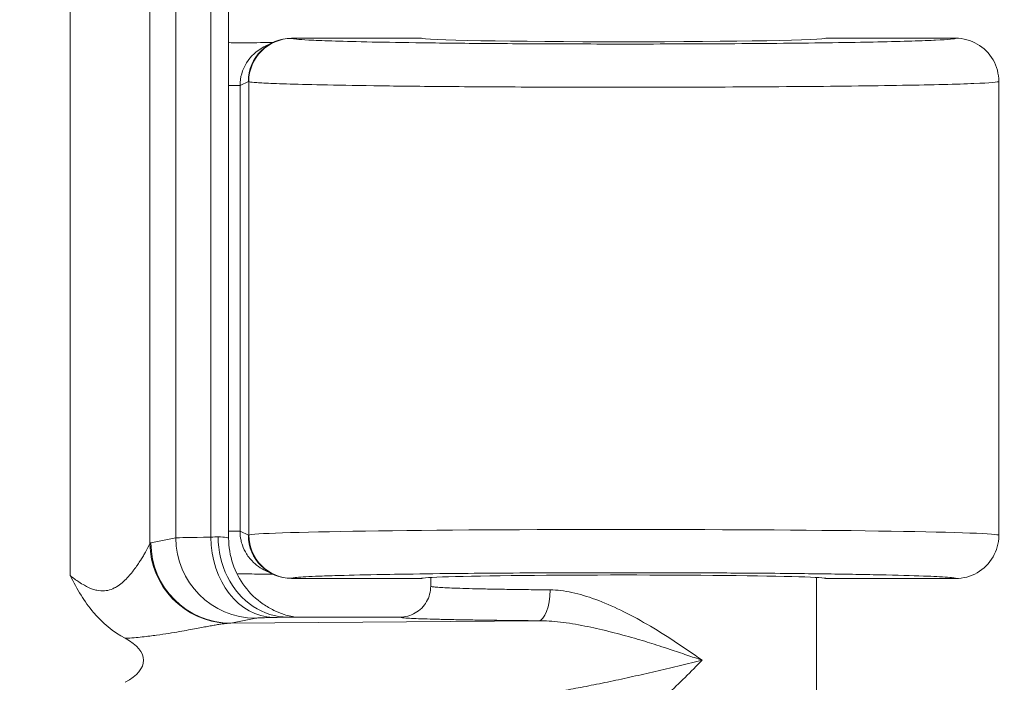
# Model space of a CAD drawing. Header units: inches. Extents: x -374 to 640, y -945 to 1059.
# Tile 187 of 222: x 145.171 to 145.968, y 60.217 to 60.754. Entities that reach past the tile are written whole.
import ezdxf

# ---------------------------------------------------------------- set-up
doc = ezdxf.new("R2010")
doc.units = ezdxf.units.IN
doc.header["$LTSCALE"] = 5
doc.header["$MEASUREMENT"] = 0
for name, color, linetype, lineweight in [('Dimension (ANSI)', 7, 'Continuous', 9), ('Visible (ANSI)', 7, 'Continuous', 18), ('Visible Narrow (ANSI)', 7, 'Continuous', 5)]:
    doc.layers.add(name, color=color, linetype=linetype, lineweight=lineweight)
doc.styles.add('Note Text (ANSI)', font='arial.ttf')
doc.dimstyles.new('.XX', dxfattribs={"dimscale": 5, "dimtxt": 0.095, "dimasz": 0.125, "dimexe": 0.1875, "dimexo": 0.0625, "dimgap": 0.0625, "dimtad": 0, "dimtih": 1, "dimtoh": 1, "dimrnd": 1e-08, "dimzin": 0, "dimdsep": 46, "dimtxsty": 'Note Text (ANSI)', "dimblk": 'Filled-1', "dimcen": 0.09, "dimdle": 0.45, "dimclrd": 256, "dimclre": 256, "dimclrt": 256, "dimadec": 0, "dimazin": 1, "dimtfac": 1.263158, "dimtofl": 0, "dimtmove": 0, "dimatfit": 3, "dimfxl": 1, "dimtolj": 1, "dimtzin": 4, "dimlwd": -1, "dimlwe": -1, "dimarcsym": 0})

# ---------------------------------------------------------------- blocks, each defined once
blk = doc.blocks.new('Filled-1')
at = {"color": 0}
for p, q in [((0, 0), (-1, 0.25)), ((-1, 0.25), (-1, -0.25)), ((-1, 0), (0, 0)), ((-1, -0.25), (0, 0))]:
    blk.add_line(p, q, dxfattribs=at)
at = {"color": 0, "flags": 128}
blk.add_lwpolyline([(-1, -0.25), (0, 0), (-1, 0.25), (-1, -0.25)], dxfattribs=at)
at = {"color": 0}
blk.add_solid([(-1, -0.25), (0, 0), (-1, 0.25), (-1, -0.25)], dxfattribs=at)
blk = doc.blocks.new('*D41')
at = {"layer": 'Defpoints', "color": 0, "transparency": 16777216}
for p in [(123.61238, 70.13498), (123.61238, 44.40517), (150.10738, 44.40517)]:
    blk.add_point(p, dxfattribs=at)
at = {"layer": 'Dimension (ANSI)', "transparency": 16777216}
for p, q in [((123.92488, 70.13498), (151.04488, 70.13498)), ((150.10738, 69.50998), (150.10738, 57.82526)), ((150.10738, 45.03017), (150.10738, 56.71489)), ((123.92488, 44.40517), (151.04488, 44.40517))]:
    blk.add_line(p, q, dxfattribs=at)
at = {"layer": 'Dimension (ANSI)', "transparency": 16777216, "xscale": 0.625, "yscale": 0.625, "zscale": 0.625}
for p, rotation in [((150.10738, 70.13498), 90), ((150.10738, 44.40517), 270)]:
    blk.add_blockref('Filled-1', p, dxfattribs=dict(at, rotation=rotation))
at = {"layer": 'Dimension (ANSI)', "transparency": 16777216, "insert": (149.30189, 57.51276), "char_height": 0.475, "attachment_point": 1, "style": 'Note Text (ANSI)'}
blk.add_mtext('\\A1;25.73', dxfattribs=at)

msp = doc.modelspace()

# ---------------------------------------------------------------- linework, layer by layer
at = {"layer": 'Visible (ANSI)'}
for p, q in [((145.34, 60.33396), (145.34, 61.20618)), ((145.37534, 60.73513), (145.36864, 60.73179)), ((145.49613, 60.73882), (145.39097, 60.73882)), ((145.92863, 60.73882), (145.82363, 60.73882)), ((145.96363, 60.70382), (145.96363, 60.33633)), ((145.51047, 60.69973), (145.51047, 60.69973)), ((145.28279, 60.30362), (145.28279, 60.30366)), ((145.36864, 60.30836), (145.37534, 60.30501)), ((145.37657, 60.30477), (145.37655, 60.30477)), ((145.28488, 60.29936), (145.28488, 60.29939)), ((145.39097, 60.30132), (145.49613, 60.30132)), ((145.50363, 60.30218), (145.50363, 60.29508)), ((145.81613, 60.30218), (145.81613, 59.7701)), ((145.82363, 60.30132), (145.92863, 60.30132)), ((145.38801, 60.27007), (145.47864, 60.27007)), ((145.28279, 60.25555), (145.28279, 60.25555)), ((145.28488, 60.25586), (145.28488, 60.25586))]:
    msp.add_line(p, q, dxfattribs=at)
for centre, major_axis, ratio, start_param, end_param in [((145.39097, 60.70382), (0, 0.03501), 0.999239, 0, 1.570796), ((145.65988, 60.73882), (0.16375, 0), 0.017455, 3.141593, 6.283185), ((145.38429, 60.70048), (0.03136, 0.01568), 0.998152, 1.570585, 1.570604), ((145.39097, 60.33633), (0, -0.03501), 0.999239, 4.712389, 6.283185), ((145.65988, 60.33633), (-0.30375, 0), 0.015442, 3.141593, 3.141806), ((145.65988, 60.30132), (0.16375, 0), 0.017455, 0, 3.141593), ((145.34477, 60.27009), (-0.03446, 0.00688), 0.996044, 0.093407, 0.093443), ((145.20091, 60.23507), (-0.07023, 0), 0.412637, 2.479763, 3.80379)]:
    msp.add_ellipse(centre, major_axis=major_axis, ratio=ratio, start_param=start_param, end_param=end_param, dxfattribs=at)
for points, knots in [([(145.34, 60.73537), (145.34016, 60.73535), (145.34032, 60.73533), (145.34258, 60.73507), (145.34467, 60.73501), (145.34673, 60.73511)], [-0.01767944, -0.01767944, -0.01767944, -0.01767944, -0.01644963, -0.01644963, -0.00018841, -0.00018841, -0.00018841, -0.00018841]), ([(145.34673, 60.73511), (145.34984, 60.73514), (145.35405, 60.73513), (145.35837, 60.73516), (145.35893, 60.73516), (145.3595, 60.73517), (145.36008, 60.73517), (145.36385, 60.73521), (145.36767, 60.73525), (145.37142, 60.73531), (145.37256, 60.73532), (145.37369, 60.73534), (145.37483, 60.73536), (145.37516, 60.73536), (145.37549, 60.73537), (145.37582, 60.73537)], [0, 0, 0, 0, 0.3333333, 0.3333333, 0.3333333, 0.3771838, 0.3771838, 0.3771838, 0.6666667, 0.6666667, 0.6666667, 0.7549438, 0.7549438, 0.7549438, 0.7808767, 0.7808767, 0.7808767, 0.7808767]), ([(145.92863, 60.73882), (145.93474, 60.73882), (145.94084, 60.73719), (145.94613, 60.73413), (145.95142, 60.73108), (145.95589, 60.72661), (145.95894, 60.72132), (145.96199, 60.71603), (145.96363, 60.70993), (145.96363, 60.70382)], [0, 0, 0, 0, 0.333333, 0.333333, 0.333333, 0.666667, 0.666667, 0.666667, 1, 1, 1, 1]), ([(145.33151, 60.33508), (145.33151, 60.32381), (145.3341, 60.31252), (145.33904, 60.30266), (145.34397, 60.2928), (145.35132, 60.28438), (145.35984, 60.27874), (145.36835, 60.2731), (145.37797, 60.27008), (145.38801, 60.27007)], [0, 0, 0, 0, 0.333333, 0.333333, 0.333333, 0.666667, 0.666667, 0.666667, 1, 1, 1, 1]), ([(145.92863, 60.30132), (145.93474, 60.30132), (145.94084, 60.30296), (145.94613, 60.30601), (145.95142, 60.30907), (145.95589, 60.31354), (145.95894, 60.31883), (145.96191, 60.32398), (145.96354, 60.3299), (145.96363, 60.33584)], [0, 0, 0, 0, 0.3333333, 0.3333333, 0.3333333, 0.6666667, 0.6666667, 0.6666667, 0.991172, 0.991172, 0.991172, 0.991172]), ([(145.34, 60.33396), (145.34, 60.32694), (145.34117, 60.31984), (145.34562, 60.30665), (145.34892, 60.3004), (145.35721, 60.28938), (145.36231, 60.28449), (145.3707, 60.27868), (145.3736, 60.27698), (145.37934, 60.27421), (145.3822, 60.27307), (145.38685, 60.27158), (145.38873, 60.27108), (145.39124, 60.27052), (145.39205, 60.27036), (145.39307, 60.27017), (145.39337, 60.27012), (145.39365, 60.27007)], [0, 0, 0, 0, 0.0535048, 0.0535048, 0.1061059, 0.1061059, 0.1586925, 0.1586925, 0.1843422, 0.1843422, 0.2080531, 0.2080531, 0.2242151, 0.2242151, 0.2327127, 0.2327127, 0.2365607, 0.2365607, 0.2365607, 0.2365607]), ([(145.25629, 60.25289), (145.24637, 60.25814), (145.23771, 60.26528), (145.23047, 60.2739), (145.22323, 60.28252), (145.21741, 60.29262), (145.21158, 60.30367)], [0, 0, 0, 0, 0.5, 0.5, 0.5, 1, 1, 1, 1]), ([(145.37582, 60.30478), (145.37233, 60.30483), (145.36871, 60.30487), (145.35978, 60.30498), (145.35363, 60.30504), (145.34676, 60.30504)], [-0.09451441, -0.09451441, -0.09451441, -0.09451441, -0.05454322, -0.05454322, -0.00027944, -0.00027944, -0.00027944, -0.00027944]), ([(145.47864, 60.27007), (145.483, 60.27007), (145.48736, 60.27124), (145.49114, 60.27343), (145.49492, 60.27561), (145.49813, 60.27883), (145.5003, 60.2826), (145.50247, 60.28637), (145.50364, 60.29069), (145.50363, 60.29508)], [0, 0, 0, 0, 0.3333333, 0.3333333, 0.3333333, 0.6666667, 0.6666667, 0.6666667, 1, 1, 1, 1])]:
    msp.add_open_spline(points, degree=3, knots=knots, dxfattribs=at)
for points in [[(145.96363, 60.33633), (145.96363, 60.33617), (145.96363, 60.33601), (145.96363, 60.33584)], [(145.34, 60.33396), (145.34, 60.33396), (145.34, 60.33396), (145.34, 60.33396)]]:
    msp.add_open_spline(points, degree=3, dxfattribs=at)
at = {"layer": 'Visible Narrow (ANSI)'}
for p, q in [((145.21158, 61.23648), (145.21158, 60.30367)), ((145.27633, 61.21048), (145.27632, 60.32967)), ((145.29721, 61.20598), (145.29721, 60.33417)), ((145.32557, 61.20537), (145.32557, 60.33478)), ((145.39129, 60.73865), (145.39097, 60.73882)), ((145.35599, 60.70382), (145.34924, 60.70044)), ((145.35632, 60.70365), (145.35599, 60.70382)), ((145.35632, 60.70365), (145.35632, 60.33649)), ((145.34924, 60.70044), (145.34, 60.70044)), ((145.34924, 60.3397), (145.34924, 60.70044)), ((145.34924, 60.3397), (145.34, 60.3397)), ((145.34924, 60.3397), (145.35599, 60.33633)), ((145.35599, 60.33633), (145.35632, 60.33649)), ((145.27711, 60.33016), (145.29721, 60.33417)), ((145.39097, 60.30132), (145.39129, 60.3015)), ((145.34187, 60.26517), (145.36197, 60.26917)), ((145.34187, 60.26517), (145.59083, 60.26713))]:
    msp.add_line(p, q, dxfattribs=at)
for centre, start, end in [((132.61238, 552.0832), 269.3079848, 269.3079849), ((132.61238, 552.0832), 269.3364756, 269.3364757), ((132.61238, 552.0832), 270.0142531, 270.0142532), ((132.61238, -437.54305), 89.30796703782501, 89.30796710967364), ((132.61238, -437.54305), 89.98574681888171, 89.98574689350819), ((132.61238, -437.54305), 90.66352429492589, 90.66352437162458), ((132.61238, -437.54305), 90.69201509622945, 90.69201518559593)]:
    msp.add_arc(centre, 507.11098, start, end, dxfattribs=at)
for centre, major_axis, ratio, start_param, end_param in [((145.39129, 60.70365), (0.01565, 0.03131), 0.999239, 0.46383, 2.034018), ((145.38429, 60.70048), (0.03136, 0.01568), 0.998152, 1.570604, 2.678162), ((145.27508, 60.33617), (0.06489, 0.00003), 0.034614, 5.604088, 5.766847), ((145.65988, 60.33633), (-0.30375, 0), 0.015442, 3.141806, 6.248279), ((145.39132, 60.33649), (0.01565, -0.03131), 0.999239, 4.249146, 5.818752), ((145.34108, 60.32968), (-0.04678, 0.04514), 0.992157, 0.771873, 2.29999), ((145.34187, 60.33016), (0.01272, -0.06374), 0.996044, 4.516222, 6.08549), ((145.42673, 60.33407), (-0.13001, 0), 0.008726, 5.603967, 6.195925), ((145.36197, 60.33417), (0.01272, -0.06374), 0.996044, 4.516222, 6.085496), ((145.37614, 60.33478), (0.0014, -0.06498), 0.777979, 4.695572, 6.255434), ((145.59083, 60.29213), (-0.00018, -0.025), 0.381021, 0.018836, 1.573489)]:
    msp.add_ellipse(centre, major_axis=major_axis, ratio=ratio, start_param=start_param, end_param=end_param, dxfattribs=at)
for points, knots in [([(145.92863, 60.73882), (145.9287, 60.73825), (145.92305, 60.73771), (145.91223, 60.7372), (145.91182, 60.73718), (145.91139, 60.73716), (145.91096, 60.73714), (145.89962, 60.73663), (145.88298, 60.73614), (145.86176, 60.73572), (145.86115, 60.7357), (145.86053, 60.73569), (145.85991, 60.73568), (145.83824, 60.73526), (145.81195, 60.73491), (145.784, 60.73465), (145.78343, 60.73465), (145.78286, 60.73464), (145.7823, 60.73464), (145.75404, 60.73438), (145.72416, 60.73423), (145.69573, 60.73416), (145.69539, 60.73416), (145.69505, 60.73416), (145.69472, 60.73416), (145.66608, 60.73409), (145.63896, 60.73411), (145.6141, 60.73419), (145.58907, 60.73427), (145.56634, 60.7344), (145.54599, 60.73456), (145.52571, 60.73473), (145.50779, 60.73493), (145.49218, 60.73515), (145.49198, 60.73515), (145.49177, 60.73515), (145.49157, 60.73516), (145.47622, 60.73537), (145.46311, 60.7356), (145.45195, 60.73584), (145.45171, 60.73585), (145.45146, 60.73585), (145.45122, 60.73586), (145.44024, 60.73609), (145.43117, 60.73633), (145.42368, 60.73657), (145.42345, 60.73658), (145.42322, 60.73659), (145.423, 60.7366), (145.41567, 60.73684), (145.4099, 60.73707), (145.40539, 60.73731), (145.40521, 60.73731), (145.40503, 60.73732), (145.40486, 60.73733), (145.40048, 60.73756), (145.39734, 60.73779), (145.39517, 60.738), (145.39507, 60.73801), (145.39496, 60.73802), (145.39486, 60.73803), (145.39281, 60.73825), (145.39169, 60.73845), (145.39129, 60.73865)], [0, 0, 0, 0, 0.080247, 0.080247, 0.080247, 0.083333, 0.083333, 0.083333, 0.164316, 0.164316, 0.164316, 0.166667, 0.166667, 0.166667, 0.248345, 0.248345, 0.248345, 0.25, 0.25, 0.25, 0.332356, 0.332356, 0.332356, 0.333333, 0.333333, 0.333333, 0.41637, 0.41637, 0.41637, 0.5, 0.5, 0.5, 0.583333, 0.583333, 0.583333, 0.584425, 0.584425, 0.584425, 0.666667, 0.666667, 0.666667, 0.668458, 0.668458, 0.668458, 0.75, 0.75, 0.75, 0.75249, 0.75249, 0.75249, 0.833333, 0.833333, 0.833333, 0.836522, 0.836522, 0.836522, 0.916667, 0.916667, 0.916667, 0.920562, 0.920562, 0.920562, 1, 1, 1, 1]), ([(145.96363, 60.70382), (145.96363, 60.70324), (145.95673, 60.70267), (145.94344, 60.70214), (145.93014, 60.7016), (145.91053, 60.70111), (145.88558, 60.70068), (145.86063, 60.70025), (145.83014, 60.69989), (145.79781, 60.69964), (145.76548, 60.69938), (145.73134, 60.69923), (145.69888, 60.69917), (145.66642, 60.6991), (145.6357, 60.69912), (145.60756, 60.6992), (145.57942, 60.69927), (145.55386, 60.6994), (145.53097, 60.69957), (145.50807, 60.69974), (145.48784, 60.69994), (145.47022, 60.70015), (145.4526, 60.70037), (145.43757, 60.70061), (145.4248, 60.70085), (145.41203, 60.70109), (145.40152, 60.70134), (145.39288, 60.70158), (145.38424, 60.70183), (145.37748, 60.70207), (145.37223, 60.70231), (145.36698, 60.70255), (145.36325, 60.70278), (145.3607, 60.70301), (145.35814, 60.70323), (145.35678, 60.70345), (145.35632, 60.70365)], [0, 0, 0, 0, 0.0833333, 0.0833333, 0.0833333, 0.1666667, 0.1666667, 0.1666667, 0.25, 0.25, 0.25, 0.3333333, 0.3333333, 0.3333333, 0.4166667, 0.4166667, 0.4166667, 0.5, 0.5, 0.5, 0.5833333, 0.5833333, 0.5833333, 0.6666667, 0.6666667, 0.6666667, 0.75, 0.75, 0.75, 0.8333333, 0.8333333, 0.8333333, 0.9166667, 0.9166667, 0.9166667, 0.9999986, 0.9999986, 0.9999986, 0.9999986]), ([(145.33151, 60.33508), (145.33439, 60.33491), (145.33861, 60.33454), (145.34, 60.33415), (145.34, 60.33396)], [0, 0, 0, 0, 0.5, 0.967162, 0.967162, 0.967162, 0.967162]), ([(145.36864, 60.30836), (145.36659, 60.30939), (145.36455, 60.31066), (145.36259, 60.3122), (145.36223, 60.31248), (145.36187, 60.31278), (145.36152, 60.31308), (145.35956, 60.31475), (145.3577, 60.31672), (145.35604, 60.31898), (145.35553, 60.31968), (145.35503, 60.32041), (145.35456, 60.32117), (145.35323, 60.3233), (145.35207, 60.32566), (145.35118, 60.32824), (145.35073, 60.32953), (145.35034, 60.33088), (145.35004, 60.33227), (145.34952, 60.33464), (145.34924, 60.33713), (145.34924, 60.3397)], [0.3616156, 0.3616156, 0.3616156, 0.3616156, 0.5, 0.5, 0.5, 0.5255692, 0.5255692, 0.5255692, 0.6666667, 0.6666667, 0.6666667, 0.710358, 0.710358, 0.710358, 0.8333333, 0.8333333, 0.8333333, 0.8952045, 0.8952045, 0.8952045, 1, 1, 1, 1]), ([(145.21158, 60.30367), (145.21407, 60.30179), (145.21644, 60.30008), (145.21873, 60.29857), (145.22026, 60.29756), (145.22174, 60.29664), (145.2232, 60.29582), (145.22553, 60.29452), (145.22777, 60.29347), (145.22992, 60.29272), (145.23113, 60.29231), (145.2323, 60.29198), (145.23343, 60.29175), (145.2356, 60.2913), (145.23764, 60.29118), (145.23956, 60.29134), (145.24045, 60.29142), (145.24131, 60.29155), (145.24215, 60.29174), (145.24406, 60.29215), (145.24583, 60.29284), (145.24746, 60.29367), (145.24808, 60.29398), (145.24868, 60.29432), (145.24927, 60.29468), (145.25089, 60.29566), (145.25237, 60.29677), (145.25374, 60.29792), (145.25416, 60.29828), (145.25457, 60.29864), (145.25497, 60.299), (145.25634, 60.30024), (145.25759, 60.30152), (145.25875, 60.30279), (145.25903, 60.3031), (145.2593, 60.3034), (145.25957, 60.30371), (145.26074, 60.30504), (145.26181, 60.30635), (145.2628, 60.30763), (145.26298, 60.30786), (145.26316, 60.30809), (145.26333, 60.30832), (145.26434, 60.30965), (145.26526, 60.31093), (145.26611, 60.31216), (145.26622, 60.31231), (145.26632, 60.31246), (145.26642, 60.31261), (145.26729, 60.31388), (145.26807, 60.31507), (145.26879, 60.31619), (145.26884, 60.31628), (145.26889, 60.31636), (145.26895, 60.31645), (145.2697, 60.31764), (145.27037, 60.31874), (145.27098, 60.31976), (145.27158, 60.32078), (145.27212, 60.3217), (145.2726, 60.32256), (145.27308, 60.32341), (145.27351, 60.32419), (145.27389, 60.32491), (145.27428, 60.32563), (145.27463, 60.32629), (145.27494, 60.32689), (145.27497, 60.32694), (145.275, 60.327), (145.27503, 60.32706), (145.2753, 60.32759), (145.27555, 60.32808), (145.27576, 60.32851), (145.27579, 60.32857), (145.27582, 60.32863), (145.27585, 60.32869), (145.27605, 60.32908), (145.27621, 60.32942), (145.27632, 60.32967)], [0, 0, 0, 0, 0.039963, 0.039963, 0.039963, 0.066667, 0.066667, 0.066667, 0.109433, 0.109433, 0.109433, 0.133333, 0.133333, 0.133333, 0.178801, 0.178801, 0.178801, 0.2, 0.2, 0.2, 0.248293, 0.248293, 0.248293, 0.266667, 0.266667, 0.266667, 0.317677, 0.317677, 0.317677, 0.333333, 0.333333, 0.333333, 0.387053, 0.387053, 0.387053, 0.4, 0.4, 0.4, 0.45646, 0.45646, 0.45646, 0.466667, 0.466667, 0.466667, 0.525885, 0.525885, 0.525885, 0.533333, 0.533333, 0.533333, 0.595304, 0.595304, 0.595304, 0.6, 0.6, 0.6, 0.666667, 0.666667, 0.666667, 0.733333, 0.733333, 0.733333, 0.8, 0.8, 0.8, 0.866667, 0.866667, 0.866667, 0.872983, 0.872983, 0.872983, 0.933333, 0.933333, 0.933333, 0.942385, 0.942385, 0.942385, 1, 1, 1, 1]), ([(145.27633, 60.32967), (145.27646, 60.32981), (145.27673, 60.33005), (145.27698, 60.33013), (145.27712, 60.33016)], [0.004853, 0.004853, 0.004853, 0.004853, 0.5, 1, 1, 1, 1]), ([(145.39129, 60.3015), (145.39164, 60.30167), (145.39252, 60.30184), (145.39392, 60.30201), (145.39698, 60.30238), (145.40246, 60.30274), (145.41048, 60.30308), (145.41493, 60.30327), (145.42012, 60.30346), (145.42604, 60.30364), (145.43561, 60.30394), (145.44709, 60.30422), (145.46008, 60.30447), (145.46916, 60.30465), (145.47899, 60.30481), (145.48948, 60.30496), (145.50325, 60.30516), (145.51813, 60.30533), (145.53385, 60.30548), (145.54733, 60.3056), (145.56142, 60.30571), (145.57592, 60.30579), (145.5912, 60.30588), (145.60694, 60.30594), (145.62288, 60.30598), (145.63968, 60.30602), (145.6567, 60.30603), (145.67364, 60.30602), (145.68802, 60.30601), (145.70234, 60.30597), (145.71641, 60.30592), (145.73465, 60.30585), (145.75248, 60.30575), (145.76952, 60.30562), (145.7811, 60.30553), (145.79231, 60.30542), (145.80307, 60.3053), (145.82028, 60.30511), (145.83631, 60.30489), (145.85065, 60.30464), (145.85848, 60.3045), (145.86579, 60.30436), (145.87255, 60.3042), (145.88601, 60.3039), (145.89728, 60.30356), (145.90591, 60.30322), (145.90955, 60.30307), (145.91274, 60.30293), (145.91548, 60.30278), (145.92261, 60.30241), (145.92654, 60.30204), (145.928, 60.30166), (145.92844, 60.30155), (145.92865, 60.30144), (145.92863, 60.30132)], [0.0000001, 0.0000001, 0.0000001, 0.0000001, 0.0347579, 0.0347579, 0.0347579, 0.1111111, 0.1111111, 0.1111111, 0.153527, 0.153527, 0.153527, 0.2222222, 0.2222222, 0.2222222, 0.2702532, 0.2702532, 0.2702532, 0.3333333, 0.3333333, 0.3333333, 0.3874342, 0.3874342, 0.3874342, 0.4444444, 0.4444444, 0.4444444, 0.5045373, 0.5045373, 0.5045373, 0.5555556, 0.5555556, 0.5555556, 0.6217245, 0.6217245, 0.6217245, 0.6666667, 0.6666667, 0.6666667, 0.7385715, 0.7385715, 0.7385715, 0.7777778, 0.7777778, 0.7777778, 0.8559075, 0.8559075, 0.8559075, 0.8888889, 0.8888889, 0.8888889, 0.9744497, 0.9744497, 0.9744497, 1, 1, 1, 1]), ([(145.50363, 60.29508), (145.50363, 60.29494), (145.50409, 60.29479), (145.50489, 60.29465), (145.50569, 60.29452), (145.50682, 60.29441), (145.50826, 60.29429), (145.50969, 60.29418), (145.51145, 60.29406), (145.51353, 60.29395), (145.5156, 60.29383), (145.51799, 60.29372), (145.52069, 60.29362), (145.52338, 60.29351), (145.52638, 60.29341), (145.52968, 60.29331), (145.53297, 60.29321), (145.53656, 60.29311), (145.54044, 60.29302), (145.54432, 60.29292), (145.54849, 60.29283), (145.55294, 60.29275), (145.55739, 60.29266), (145.56212, 60.29258), (145.56712, 60.29251), (145.57211, 60.29243), (145.57738, 60.29237), (145.58292, 60.2923), (145.58846, 60.29224), (145.59429, 60.29218), (145.60035, 60.29213)], [0, 0, 0, 0, 0.1, 0.1, 0.1, 0.2, 0.2, 0.2, 0.3, 0.3, 0.3, 0.4, 0.4, 0.4, 0.5, 0.5, 0.5, 0.6, 0.6, 0.6, 0.7, 0.7, 0.7, 0.8, 0.8, 0.8, 0.9, 0.9, 0.9, 1, 1, 1, 1]), ([(145.60035, 60.29213), (145.60598, 60.29208), (145.61777, 60.29063), (145.63703, 60.28486), (145.65738, 60.27606), (145.67864, 60.26464), (145.70062, 60.25097), (145.71575, 60.24053), (145.72334, 60.23507)], [0.0000015, 0.0000015, 0.0000015, 0.0000015, 0.1666667, 0.3333333, 0.5, 0.6666667, 0.8333333, 1, 1, 1, 1]), ([(145.25629, 60.25289), (145.26128, 60.25316), (145.26589, 60.25356), (145.27011, 60.25399), (145.27434, 60.25443), (145.27817, 60.25491), (145.28172, 60.25541), (145.28527, 60.2559), (145.28854, 60.2564), (145.29159, 60.25689), (145.29464, 60.25738), (145.29747, 60.25786), (145.30011, 60.25832), (145.30274, 60.25878), (145.3052, 60.25923), (145.30748, 60.25965), (145.30977, 60.26007), (145.31189, 60.26046), (145.31386, 60.26083), (145.31583, 60.2612), (145.31765, 60.26154), (145.31935, 60.26186), (145.32104, 60.26217), (145.32261, 60.26246), (145.32408, 60.26273), (145.32555, 60.26299), (145.32693, 60.26324), (145.32824, 60.26347), (145.32956, 60.26369), (145.33081, 60.2639), (145.33203, 60.26409), (145.33324, 60.26428), (145.33442, 60.26446), (145.33556, 60.26461), (145.3367, 60.26476), (145.3378, 60.26489), (145.33885, 60.26499)], [0.0000026, 0.0000026, 0.0000026, 0.0000026, 0.0833333, 0.0833333, 0.0833333, 0.1666667, 0.1666667, 0.1666667, 0.25, 0.25, 0.25, 0.3333333, 0.3333333, 0.3333333, 0.4166667, 0.4166667, 0.4166667, 0.5, 0.5, 0.5, 0.5833333, 0.5833333, 0.5833333, 0.6666667, 0.6666667, 0.6666667, 0.75, 0.75, 0.75, 0.8333333, 0.8333333, 0.8333333, 0.9166667, 0.9166667, 0.9166667, 0.9999881, 0.9999881, 0.9999881, 0.9999881]), ([(145.36197, 60.26917), (145.36217, 60.26922), (145.3625, 60.26926), (145.36297, 60.2693), (145.36343, 60.26934), (145.36402, 60.26938), (145.36477, 60.26942), (145.36551, 60.26946), (145.3664, 60.2695), (145.36746, 60.26954), (145.36852, 60.26958), (145.36975, 60.26962), (145.37119, 60.26967), (145.37263, 60.26971), (145.37427, 60.26975), (145.37615, 60.26979)], [0, 0, 0, 0, 0.2, 0.2, 0.2, 0.4, 0.4, 0.4, 0.6, 0.6, 0.6, 0.8, 0.8, 0.8, 1, 1, 1, 1]), ([(145.47864, 60.27007), (145.4786, 60.26995), (145.47901, 60.26983), (145.47974, 60.26971), (145.47982, 60.2697), (145.47992, 60.26968), (145.48001, 60.26967), (145.48085, 60.26955), (145.48204, 60.26944), (145.48354, 60.26933), (145.48364, 60.26932), (145.48375, 60.26931), (145.48386, 60.2693), (145.48548, 60.26919), (145.48744, 60.26908), (145.48975, 60.26897), (145.48982, 60.26896), (145.48988, 60.26896), (145.48994, 60.26896), (145.49234, 60.26885), (145.4951, 60.26874), (145.49823, 60.26863), (145.50135, 60.26852), (145.50483, 60.26842), (145.50865, 60.26832), (145.50886, 60.26831), (145.50906, 60.2683), (145.50927, 60.2683), (145.51293, 60.2682), (145.51689, 60.26811), (145.52115, 60.26802), (145.52157, 60.26801), (145.522, 60.26801), (145.52242, 60.268), (145.52657, 60.26791), (145.53098, 60.26783), (145.53567, 60.26776), (145.53636, 60.26774), (145.53705, 60.26773), (145.53776, 60.26772), (145.54231, 60.26765), (145.54712, 60.26758), (145.55216, 60.26751), (145.55316, 60.2675), (145.55418, 60.26749), (145.55521, 60.26748), (145.5601, 60.26742), (145.56521, 60.26736), (145.57054, 60.26731), (145.57191, 60.26729), (145.5733, 60.26728), (145.57471, 60.26727), (145.57988, 60.26722), (145.58525, 60.26717), (145.59083, 60.26713)], [0, 0, 0, 0, 0.089479, 0.089479, 0.089479, 0.1, 0.1, 0.1, 0.193362, 0.193362, 0.193362, 0.2, 0.2, 0.2, 0.297385, 0.297385, 0.297385, 0.3, 0.3, 0.3, 0.4, 0.4, 0.4, 0.5, 0.5, 0.5, 0.505373, 0.505373, 0.505373, 0.6, 0.6, 0.6, 0.609357, 0.609357, 0.609357, 0.7, 0.7, 0.7, 0.713336, 0.713336, 0.713336, 0.8, 0.8, 0.8, 0.817333, 0.817333, 0.817333, 0.9, 0.9, 0.9, 0.921341, 0.921341, 0.921341, 1, 1, 1, 1]), ([(145.59083, 60.26713), (145.59641, 60.26712), (145.60236, 60.26673), (145.60865, 60.266), (145.61495, 60.26527), (145.62159, 60.26421), (145.6285, 60.26285), (145.63472, 60.26164), (145.64116, 60.26019), (145.64781, 60.25853), (145.64855, 60.25835), (145.64928, 60.25816), (145.65002, 60.25798), (145.65603, 60.25645), (145.66219, 60.25477), (145.66851, 60.25293), (145.67002, 60.2525), (145.67153, 60.25205), (145.67306, 60.2516), (145.67813, 60.25009), (145.6833, 60.24849), (145.68856, 60.24681), (145.69151, 60.24587), (145.69449, 60.2449), (145.6975, 60.24391), (145.70199, 60.24243), (145.70654, 60.2409), (145.71115, 60.23932), (145.71517, 60.23794), (145.71923, 60.23652), (145.72334, 60.23507)], [0.0000017, 0.0000017, 0.0000017, 0.0000017, 0.1666667, 0.1666667, 0.1666667, 0.3333333, 0.3333333, 0.3333333, 0.4834412, 0.4834412, 0.4834412, 0.5, 0.5, 0.5, 0.6345517, 0.6345517, 0.6345517, 0.6666667, 0.6666667, 0.6666667, 0.7735094, 0.7735094, 0.7735094, 0.8333333, 0.8333333, 0.8333333, 0.9223711, 0.9223711, 0.9223711, 1, 1, 1, 1]), ([(145.54495, 60.20338), (145.54766, 60.20338), (145.55058, 60.20344), (145.5537, 60.20358), (145.55682, 60.20372), (145.56014, 60.20393), (145.56368, 60.20421), (145.56722, 60.2045), (145.57098, 60.20486), (145.57497, 60.20531), (145.57895, 60.20576), (145.58316, 60.20629), (145.58759, 60.2069), (145.59203, 60.20752), (145.59669, 60.20822), (145.6016, 60.20902), (145.6065, 60.20981), (145.61165, 60.21069), (145.61701, 60.21166), (145.62237, 60.21263), (145.62794, 60.21369), (145.63368, 60.21483), (145.63941, 60.21596), (145.6453, 60.21717), (145.65128, 60.21843), (145.65726, 60.2197), (145.66333, 60.22102), (145.66943, 60.22238), (145.67553, 60.22374), (145.68166, 60.22514), (145.68775, 60.22656), (145.69385, 60.22797), (145.69991, 60.22941), (145.70585, 60.23083), (145.71179, 60.23225), (145.71761, 60.23367), (145.72334, 60.23507)], [0, 0, 0, 0, 0.0833333, 0.0833333, 0.0833333, 0.1666667, 0.1666667, 0.1666667, 0.25, 0.25, 0.25, 0.3333333, 0.3333333, 0.3333333, 0.4166667, 0.4166667, 0.4166667, 0.5, 0.5, 0.5, 0.5833333, 0.5833333, 0.5833333, 0.6666667, 0.6666667, 0.6666667, 0.75, 0.75, 0.75, 0.8333333, 0.8333333, 0.8333333, 0.9166667, 0.9166667, 0.9166667, 1, 1, 1, 1]), ([(145.57872, 60.13839), (145.58158, 60.13843), (145.58462, 60.13871), (145.58784, 60.13925), (145.59106, 60.1398), (145.59446, 60.14061), (145.59805, 60.14171), (145.60164, 60.14281), (145.60542, 60.1442), (145.60937, 60.14589), (145.61332, 60.14758), (145.61745, 60.14957), (145.62176, 60.15188), (145.62606, 60.15418), (145.63055, 60.15681), (145.6352, 60.15975), (145.63986, 60.1627), (145.64468, 60.16597), (145.64962, 60.16952), (145.65456, 60.17308), (145.6596, 60.17692), (145.66468, 60.18098), (145.66976, 60.18504), (145.67488, 60.18931), (145.67997, 60.19373), (145.68506, 60.19815), (145.69011, 60.20271), (145.69508, 60.20733), (145.70005, 60.21195), (145.70494, 60.21664), (145.70965, 60.22128), (145.71437, 60.22592), (145.71892, 60.23052), (145.72334, 60.23507)], [0.0000001, 0.0000001, 0.0000001, 0.0000001, 0.0909091, 0.0909091, 0.0909091, 0.1818182, 0.1818182, 0.1818182, 0.2727273, 0.2727273, 0.2727273, 0.3636364, 0.3636364, 0.3636364, 0.4545455, 0.4545455, 0.4545455, 0.5454545, 0.5454545, 0.5454545, 0.6363636, 0.6363636, 0.6363636, 0.7272727, 0.7272727, 0.7272727, 0.8181818, 0.8181818, 0.8181818, 0.9090909, 0.9090909, 0.9090909, 1, 1, 1, 1])]:
    msp.add_open_spline(points, degree=3, knots=knots, dxfattribs=at)
for points in [[(145.33885, 60.26499), (145.33935, 60.26504), (145.34036, 60.26511), (145.34137, 60.26515), (145.34187, 60.26517)], [(145.37615, 60.26979), (145.3784, 60.26984), (145.38216, 60.26993), (145.38649, 60.27003), (145.38801, 60.27007)]]:
    msp.add_open_spline(points, degree=3, dxfattribs=at)

# ---------------------------------------------------------------- dimensions: what is measured, and where the dimension line sits
at = {"layer": 'Dimension (ANSI)'}
dim = msp.add_linear_dim(base=(150.10738, 44.40517), p1=(123.61238, 70.13498), p2=(123.61238, 44.40517), angle=90, dimstyle='.XX', override={"dimgap": 0.0625, "dimdec": 2, "dimtol": 0, "dimlim": 0, "dimtp": 0, "dimtm": 0, "dimtdec": 2, "dimatfit": 1}, dxfattribs=at)
dim.commit()
dim.dimension.update_dxf_attribs({"geometry": '*D41', "text_midpoint": (150.10738, 57.27007), "dimtype": 160})

doc.saveas('drawing.dxf')
